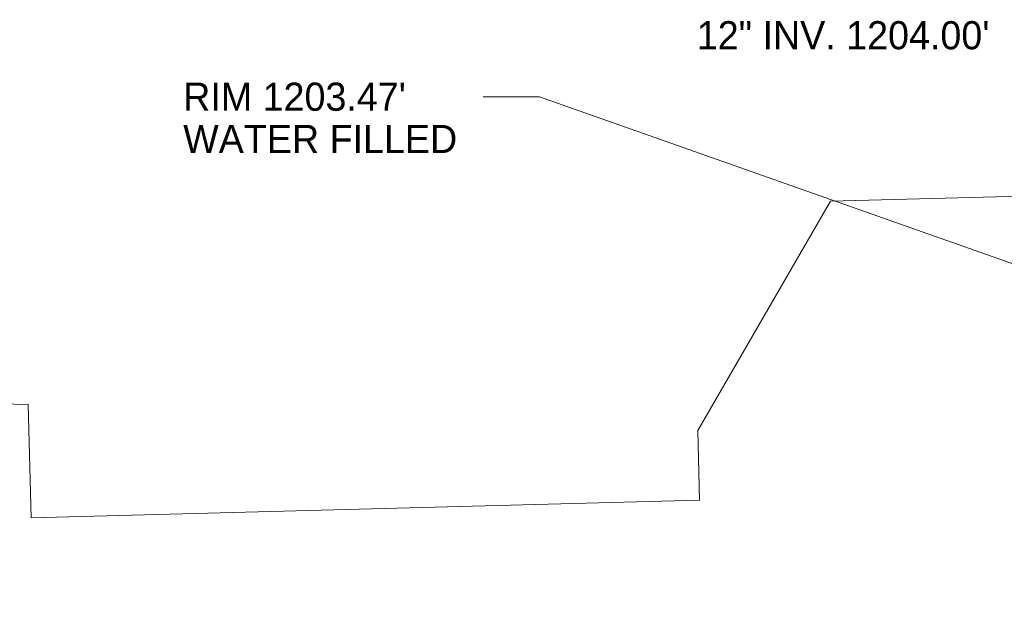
# Model space of a CAD drawing. Extents: x 2286160 to 2289356, y 637815 to 640647.
# Tile 8 of 52: x 2287183 to 2287281, y 638679 to 638739. Entities that reach past the tile are written whole.
import ezdxf

# ---------------------------------------------------------------- set-up
doc = ezdxf.new("R2010")
doc.units = 0
doc.header["$LTSCALE"] = 20
doc.header["$MEASUREMENT"] = 0
doc.layers.add('BD_X_Building', color=7, linetype='Continuous', lineweight=0, true_color=0xff9ebf)
doc.layers.add('DR_X_Text', color=7, linetype='Continuous', lineweight=0)
doc.styles.add('Slanted-Normal LS 0.50', font='font31.shx', dxfattribs={"height": 0.14})

msp = doc.modelspace()

# ---------------------------------------------------------------- linework, layer by layer
at = {"layer": 'BD_X_Building', "flags": 128}
msp.add_lwpolyline([(2287172.366, 638700.96), (2287183.409, 638700.691), (2287183.727, 638689.421), (2287250.195, 638691.165), (2287250.012, 638698.107), (2287263.202, 638720.899), (2287299.915, 638721.863), (2287299.915, 638721.863), (2287308.088, 638503.446), (2287279.394, 638502.086), (2287280.226, 638491.421), (2287118.342, 638486.296)], dxfattribs=at)
at = {"layer": 'DR_X_Text'}
for p in [(2287228.67, 638731.291), (2287317.744, 638701.822)]:
    msp.add_line(p, (2287234.27, 638731.291), dxfattribs=at)

# ---------------------------------------------------------------- texts
at = {"layer": 'DR_X_Text', "char_height": 2.8, "attachment_point": 1, "style": 'Slanted-Normal LS 0.50'}
for s, insert, line_spacing_factor in [('12" INV. 1204.00\'', (2287249.921, 638738.803), 0.615), ("RIM 1203.47'\\PWATER FILLED", (2287198.832, 638732.691), 0.9)]:
    msp.add_mtext(s, dxfattribs=dict(at, insert=insert, line_spacing_factor=line_spacing_factor))

doc.saveas('drawing.dxf')
